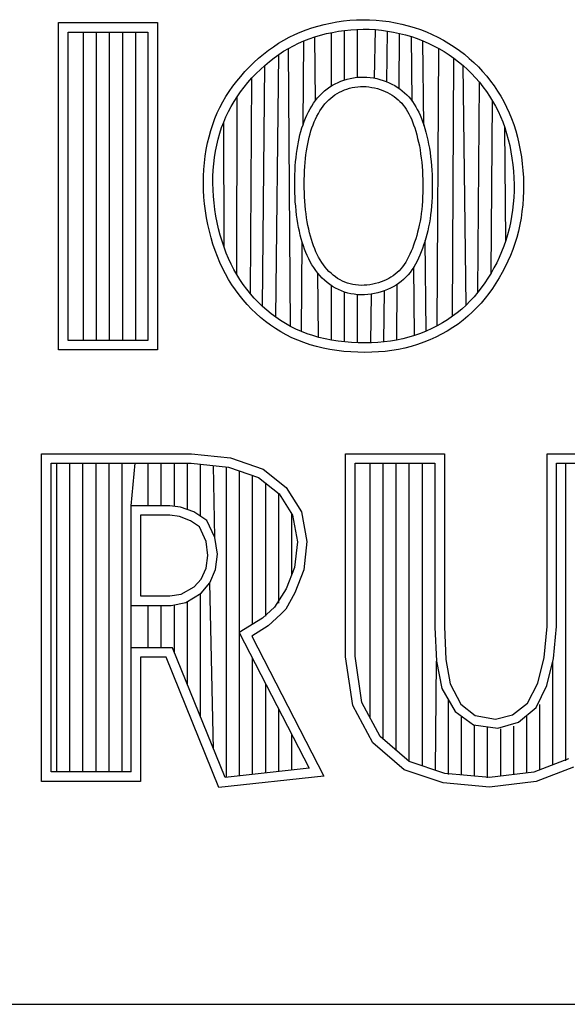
# Model space of a CAD drawing. Header units: inches. Extents: x 0 to 34, y 0 to 22.
# Tile 8 of 14: x 29.59 to 29.871, y 2.38 to 2.887. Entities that reach past the tile are written whole.
import ezdxf

# ---------------------------------------------------------------- set-up
doc = ezdxf.new("R2010")
doc.units = ezdxf.units.IN
doc.header["$LTSCALE"] = 1.87
doc.header["$MEASUREMENT"] = 0
doc.layers.add('DETAIL', color=7, linetype='CONTINUOUS')

msp = doc.modelspace()

# ---------------------------------------------------------------- linework, layer by layer
at = {"layer": 'DETAIL', "color": 2, "linetype": 'CONTINUOUS'}
for p, q in [((29.60988, 2.88513), (29.66067, 2.88513)), ((29.60988, 2.71669), (29.60988, 2.88513)), ((29.66067, 2.88513), (29.66067, 2.71669)), ((29.74014, 2.88241), (29.74326, 2.88334)), ((29.74326, 2.88334), (29.74644, 2.88417)), ((29.74644, 2.88417), (29.74968, 2.88488)), ((29.74968, 2.88488), (29.75297, 2.88548)), ((29.75297, 2.88548), (29.7563, 2.88595)), ((29.7563, 2.88595), (29.75965, 2.8863)), ((29.75965, 2.8863), (29.76302, 2.88652)), ((29.76302, 2.88652), (29.7664, 2.88661)), ((29.7664, 2.88661), (29.76977, 2.88656)), ((29.76977, 2.88656), (29.77314, 2.88638)), ((29.77314, 2.88638), (29.77648, 2.88607)), ((29.77648, 2.88607), (29.77981, 2.88562)), ((29.77981, 2.88562), (29.7831, 2.88505)), ((29.7831, 2.88505), (29.78636, 2.88434)), ((29.78636, 2.88434), (29.78959, 2.88352)), ((29.78959, 2.88352), (29.79277, 2.88257)), ((29.61477, 2.88025), (29.65579, 2.88025)), ((29.61477, 2.72157), (29.61477, 2.88025)), ((29.6227, 2.72157), (29.6227, 2.88025)), ((29.62941, 2.72157), (29.62941, 2.88025)), ((29.63612, 2.72157), (29.63612, 2.88025)), ((29.64284, 2.72157), (29.64284, 2.88025)), ((29.64955, 2.72157), (29.64955, 2.88025)), ((29.65579, 2.88025), (29.65579, 2.72157)), ((29.7257, 2.87608), (29.72845, 2.87757)), ((29.72845, 2.87757), (29.73127, 2.87895)), ((29.73127, 2.87895), (29.73416, 2.88021)), ((29.73416, 2.88021), (29.73711, 2.88136)), ((29.73711, 2.88136), (29.74014, 2.88241)), ((29.73879, 2.87678), (29.74164, 2.87776)), ((29.74164, 2.87776), (29.74458, 2.87864)), ((29.74204, 2.84509), (29.74164, 2.87776)), ((29.74458, 2.87864), (29.74758, 2.87942)), ((29.74758, 2.87942), (29.75064, 2.8801)), ((29.75022, 2.85259), (29.75022, 2.88)), ((29.75064, 2.8801), (29.75375, 2.88066)), ((29.75375, 2.88066), (29.7569, 2.88111)), ((29.7569, 2.88111), (29.76007, 2.88144)), ((29.75693, 2.85565), (29.75693, 2.88111)), ((29.76007, 2.88144), (29.76325, 2.88164)), ((29.76325, 2.88164), (29.76643, 2.88173)), ((29.76364, 2.85699), (29.76364, 2.88166)), ((29.76643, 2.88173), (29.76961, 2.88168)), ((29.76961, 2.88168), (29.77278, 2.88151)), ((29.7724, 2.85648), (29.77278, 2.88151)), ((29.77278, 2.88151), (29.77593, 2.88122)), ((29.77593, 2.88122), (29.77906, 2.88079)), ((29.77874, 2.8546), (29.77906, 2.88079)), ((29.77906, 2.88079), (29.78217, 2.88025)), ((29.78217, 2.88025), (29.78525, 2.87959)), ((29.78498, 2.85124), (29.78525, 2.87959)), ((29.78525, 2.87959), (29.78828, 2.87881)), ((29.78828, 2.87881), (29.79128, 2.87792)), ((29.79128, 2.87792), (29.79422, 2.87691)), ((29.79163, 2.84476), (29.79128, 2.87792)), ((29.79277, 2.88257), (29.7959, 2.8815)), ((29.7959, 2.8815), (29.79897, 2.88031)), ((29.79897, 2.88031), (29.80198, 2.879)), ((29.80198, 2.879), (29.80493, 2.87758)), ((29.80493, 2.87758), (29.80781, 2.87604)), ((29.71777, 2.87087), (29.72036, 2.87273)), ((29.72036, 2.87273), (29.723, 2.87446)), ((29.723, 2.87446), (29.7257, 2.87608)), ((29.72811, 2.87183), (29.73069, 2.87323)), ((29.73069, 2.87323), (29.73332, 2.87452)), ((29.73332, 2.87452), (29.73602, 2.8757)), ((29.73564, 2.8328), (29.73602, 2.8757)), ((29.73602, 2.8757), (29.73879, 2.87678)), ((29.79422, 2.87691), (29.79712, 2.87579)), ((29.79712, 2.87579), (29.79995, 2.87456)), ((29.79768, 2.83224), (29.7972, 2.87575)), ((29.79995, 2.87456), (29.80272, 2.87322)), ((29.80272, 2.87322), (29.80543, 2.87178)), ((29.80781, 2.87604), (29.81062, 2.87439)), ((29.81062, 2.87439), (29.81335, 2.87263)), ((29.81335, 2.87263), (29.81601, 2.87077)), ((29.71274, 2.8668), (29.71523, 2.86889)), ((29.71523, 2.86889), (29.71777, 2.87087)), ((29.72069, 2.86696), (29.72312, 2.8687)), ((29.7216, 2.73347), (29.72312, 2.8687)), ((29.72312, 2.8687), (29.7256, 2.87033)), ((29.7256, 2.87033), (29.72811, 2.87183)), ((29.7292, 2.72876), (29.72811, 2.87183)), ((29.80454, 2.72908), (29.80543, 2.87178)), ((29.80543, 2.87178), (29.80806, 2.87023)), ((29.80806, 2.87023), (29.81063, 2.86858)), ((29.81063, 2.86858), (29.81311, 2.86683)), ((29.81601, 2.87077), (29.81857, 2.86879)), ((29.81857, 2.86879), (29.82105, 2.86672)), ((29.70797, 2.86229), (29.71032, 2.86459)), ((29.71032, 2.86459), (29.71274, 2.8668)), ((29.71366, 2.86104), (29.71595, 2.86312)), ((29.71468, 2.73911), (29.71595, 2.86312)), ((29.71595, 2.86312), (29.7183, 2.8651)), ((29.7183, 2.8651), (29.72069, 2.86696)), ((29.81243, 2.73399), (29.81311, 2.86683)), ((29.81311, 2.86683), (29.81551, 2.86499)), ((29.81551, 2.86499), (29.81783, 2.86304)), ((29.81783, 2.86304), (29.82007, 2.86101)), ((29.81938, 2.73976), (29.81783, 2.86304)), ((29.82105, 2.86672), (29.82343, 2.86456)), ((29.82343, 2.86456), (29.82572, 2.8623)), ((29.70145, 2.85492), (29.70352, 2.85744)), ((29.70352, 2.85744), (29.7057, 2.85991)), ((29.7057, 2.85991), (29.70797, 2.86229)), ((29.7093, 2.85661), (29.71144, 2.85887)), ((29.71144, 2.85887), (29.71366, 2.86104)), ((29.82007, 2.86101), (29.82222, 2.85889)), ((29.82222, 2.85889), (29.82428, 2.8567)), ((29.82572, 2.8623), (29.82791, 2.85996)), ((29.82791, 2.85996), (29.82999, 2.85754)), ((29.82999, 2.85754), (29.83198, 2.85505)), ((29.69765, 2.84971), (29.69949, 2.85234)), ((29.69949, 2.85234), (29.70145, 2.85492)), ((29.70529, 2.85189), (29.70724, 2.85428)), ((29.70724, 2.85428), (29.7093, 2.85661)), ((29.70848, 2.74561), (29.7093, 2.85661)), ((29.74927, 2.85199), (29.75066, 2.85286)), ((29.75066, 2.85286), (29.75209, 2.85365)), ((29.75209, 2.85365), (29.75356, 2.85436)), ((29.75356, 2.85436), (29.75506, 2.855)), ((29.75506, 2.855), (29.75662, 2.85555)), ((29.75662, 2.85555), (29.75821, 2.85603)), ((29.75821, 2.85603), (29.75984, 2.85643)), ((29.75984, 2.85643), (29.7615, 2.85674)), ((29.7615, 2.85674), (29.76319, 2.85696)), ((29.76319, 2.85696), (29.7649, 2.85708)), ((29.7649, 2.85708), (29.76663, 2.85711)), ((29.76511, 2.85221), (29.76656, 2.85223)), ((29.76656, 2.85223), (29.76802, 2.85216)), ((29.76663, 2.85711), (29.76837, 2.85704)), ((29.76837, 2.85704), (29.77009, 2.85687)), ((29.77009, 2.85687), (29.77179, 2.85661)), ((29.77179, 2.85661), (29.77347, 2.85627)), ((29.77347, 2.85627), (29.77512, 2.85585)), ((29.77512, 2.85585), (29.77673, 2.85535)), ((29.77673, 2.85535), (29.7783, 2.85479)), ((29.7783, 2.85479), (29.77981, 2.85416)), ((29.77981, 2.85416), (29.78128, 2.85346)), ((29.78128, 2.85346), (29.78269, 2.8527)), ((29.78269, 2.8527), (29.78405, 2.85188)), ((29.82428, 2.8567), (29.82624, 2.85442)), ((29.82541, 2.74634), (29.82624, 2.85442)), ((29.82624, 2.85442), (29.8281, 2.85209)), ((29.83198, 2.85505), (29.83385, 2.8525)), ((29.83385, 2.8525), (29.83562, 2.84988)), ((29.69593, 2.84702), (29.69765, 2.84971)), ((29.70171, 2.84699), (29.70344, 2.84946)), ((29.70344, 2.84946), (29.70529, 2.85189)), ((29.74309, 2.84642), (29.74422, 2.84769)), ((29.74422, 2.84769), (29.7454, 2.84889)), ((29.7454, 2.84889), (29.74664, 2.85001)), ((29.74664, 2.85001), (29.74793, 2.85104)), ((29.74793, 2.85104), (29.74927, 2.85199)), ((29.75088, 2.84714), (29.75199, 2.84793)), ((29.75199, 2.84793), (29.75314, 2.84865)), ((29.75314, 2.84865), (29.75433, 2.84931)), ((29.75433, 2.84931), (29.75557, 2.84991)), ((29.75557, 2.84991), (29.75684, 2.85045)), ((29.75684, 2.85045), (29.75815, 2.85092)), ((29.75815, 2.85092), (29.75949, 2.85132)), ((29.75949, 2.85132), (29.76086, 2.85166)), ((29.76086, 2.85166), (29.76226, 2.85192)), ((29.76226, 2.85192), (29.76368, 2.8521)), ((29.76368, 2.8521), (29.76511, 2.85221)), ((29.76802, 2.85216), (29.76948, 2.85202)), ((29.76948, 2.85202), (29.77094, 2.8518)), ((29.77094, 2.8518), (29.77238, 2.85151)), ((29.77238, 2.85151), (29.7738, 2.85114)), ((29.7738, 2.85114), (29.77519, 2.85072)), ((29.77519, 2.85072), (29.77653, 2.85024)), ((29.77653, 2.85024), (29.77783, 2.8497)), ((29.77783, 2.8497), (29.77908, 2.8491)), ((29.77908, 2.8491), (29.78027, 2.84846)), ((29.78027, 2.84846), (29.78141, 2.84777)), ((29.78141, 2.84777), (29.78249, 2.84703)), ((29.78405, 2.85188), (29.78535, 2.85099)), ((29.78535, 2.85099), (29.78659, 2.85005)), ((29.78659, 2.85005), (29.78777, 2.84904)), ((29.78777, 2.84904), (29.78888, 2.84798)), ((29.78888, 2.84798), (29.78994, 2.84686)), ((29.8281, 2.85209), (29.82986, 2.84969)), ((29.82986, 2.84969), (29.83151, 2.84723)), ((29.83151, 2.84723), (29.83306, 2.84472)), ((29.83562, 2.84988), (29.83727, 2.8472)), ((29.83727, 2.8472), (29.83881, 2.84444)), ((29.69286, 2.84149), (29.69433, 2.84429)), ((29.69433, 2.84429), (29.69593, 2.84702)), ((29.6986, 2.84191), (29.7001, 2.84447)), ((29.7001, 2.84447), (29.70171, 2.84699)), ((29.7015, 2.75545), (29.70171, 2.84699)), ((29.73918, 2.84068), (29.74007, 2.84219)), ((29.74007, 2.84219), (29.74101, 2.84366)), ((29.74101, 2.84366), (29.74202, 2.84507)), ((29.74202, 2.84507), (29.74309, 2.84642)), ((29.74505, 2.84091), (29.74592, 2.84213)), ((29.74592, 2.84213), (29.74683, 2.84328)), ((29.74683, 2.84328), (29.74778, 2.84436)), ((29.74778, 2.84436), (29.74877, 2.84536)), ((29.74877, 2.84536), (29.7498, 2.84628)), ((29.7498, 2.84628), (29.75088, 2.84714)), ((29.78249, 2.84703), (29.78352, 2.84625)), ((29.78352, 2.84625), (29.7845, 2.84541)), ((29.7845, 2.84541), (29.78542, 2.84453)), ((29.78542, 2.84453), (29.7863, 2.84361)), ((29.7863, 2.84361), (29.78712, 2.84263)), ((29.78712, 2.84263), (29.7879, 2.84161)), ((29.78994, 2.84686), (29.79093, 2.84569)), ((29.79093, 2.84569), (29.79186, 2.84446)), ((29.79186, 2.84446), (29.79274, 2.84317)), ((29.79274, 2.84317), (29.79356, 2.84183)), ((29.83224, 2.75623), (29.83306, 2.84472)), ((29.83306, 2.84472), (29.83451, 2.84214)), ((29.83451, 2.84214), (29.83585, 2.8395)), ((29.83881, 2.84444), (29.84025, 2.84162)), ((29.69025, 2.83569), (29.69149, 2.83863)), ((29.69149, 2.83863), (29.69286, 2.84149)), ((29.69595, 2.83663), (29.69722, 2.8393)), ((29.69722, 2.8393), (29.6986, 2.84191)), ((29.73685, 2.83591), (29.73758, 2.83754)), ((29.73758, 2.83754), (29.73835, 2.83913)), ((29.73835, 2.83913), (29.73918, 2.84068)), ((29.7427, 2.83691), (29.74344, 2.8383)), ((29.74344, 2.8383), (29.74423, 2.83963)), ((29.74423, 2.83963), (29.74505, 2.84091)), ((29.7879, 2.84161), (29.78864, 2.84052)), ((29.78864, 2.84052), (29.78934, 2.83938)), ((29.78934, 2.83938), (29.79, 2.83817)), ((29.79, 2.83817), (29.79064, 2.83688)), ((29.79356, 2.84183), (29.79433, 2.84043)), ((29.79433, 2.84043), (29.79506, 2.83897)), ((29.79506, 2.83897), (29.79574, 2.83744)), ((29.79574, 2.83744), (29.7964, 2.83585)), ((29.83585, 2.8395), (29.83709, 2.83678)), ((29.84025, 2.84162), (29.84157, 2.83871)), ((29.84157, 2.83871), (29.84279, 2.83573)), ((29.68812, 2.82959), (29.68913, 2.83268)), ((29.68913, 2.83268), (29.69025, 2.83569)), ((29.69373, 2.83107), (29.69479, 2.83388)), ((29.69479, 2.83388), (29.69595, 2.83663)), ((29.69494, 2.76953), (29.69479, 2.83388)), ((29.735, 2.83089), (29.73557, 2.83259)), ((29.73557, 2.83259), (29.73619, 2.83426)), ((29.73619, 2.83426), (29.73685, 2.83591)), ((29.74018, 2.83097), (29.74074, 2.8325)), ((29.74074, 2.8325), (29.74135, 2.834)), ((29.74135, 2.834), (29.742, 2.83548)), ((29.742, 2.83548), (29.7427, 2.83691)), ((29.79064, 2.83688), (29.79126, 2.83552)), ((29.79126, 2.83552), (29.79185, 2.83407)), ((29.79185, 2.83407), (29.79243, 2.83253)), ((29.79243, 2.83253), (29.79299, 2.8309)), ((29.7964, 2.83585), (29.79702, 2.83418)), ((29.79702, 2.83418), (29.79763, 2.83243)), ((29.79763, 2.83243), (29.7982, 2.8306)), ((29.83709, 2.83678), (29.83823, 2.83398)), ((29.83823, 2.83398), (29.83928, 2.83108)), ((29.84279, 2.83573), (29.8439, 2.83265)), ((29.8439, 2.83265), (29.8449, 2.82949)), ((29.68723, 2.82642), (29.68812, 2.82959)), ((29.69195, 2.82519), (29.69279, 2.82817)), ((29.69279, 2.82817), (29.69373, 2.83107)), ((29.73357, 2.82556), (29.734, 2.82737)), ((29.734, 2.82737), (29.73448, 2.82915)), ((29.73448, 2.82915), (29.735, 2.83089)), ((29.73874, 2.82618), (29.73918, 2.82782)), ((29.73918, 2.82782), (29.73965, 2.82941)), ((29.73965, 2.82941), (29.74018, 2.83097)), ((29.79299, 2.8309), (29.79352, 2.82919)), ((29.79352, 2.82919), (29.79403, 2.82741)), ((29.79403, 2.82741), (29.79451, 2.82556)), ((29.7982, 2.8306), (29.79874, 2.82869)), ((29.79874, 2.82869), (29.79925, 2.82672)), ((29.83928, 2.83108), (29.84022, 2.8281)), ((29.83983, 2.77295), (29.83928, 2.83108)), ((29.84022, 2.8281), (29.84107, 2.82502)), ((29.8449, 2.82949), (29.8458, 2.82623)), ((29.68579, 2.81985), (29.68645, 2.82317)), ((29.68645, 2.82317), (29.68723, 2.82642)), ((29.6906, 2.81899), (29.69122, 2.82213)), ((29.69122, 2.82213), (29.69195, 2.82519)), ((29.73283, 2.82178), (29.73318, 2.82369)), ((29.73318, 2.82369), (29.73357, 2.82556)), ((29.73764, 2.82095), (29.73797, 2.82275)), ((29.73797, 2.82275), (29.73834, 2.82449)), ((29.73834, 2.82449), (29.73874, 2.82618)), ((29.79451, 2.82556), (29.79496, 2.82364)), ((29.79496, 2.82364), (29.79537, 2.82166)), ((29.79925, 2.82672), (29.79973, 2.82468)), ((29.79973, 2.82468), (29.80016, 2.82258)), ((29.80016, 2.82258), (29.80055, 2.82043)), ((29.84107, 2.82502), (29.84182, 2.82185)), ((29.84182, 2.82185), (29.84247, 2.8186)), ((29.8458, 2.82623), (29.84659, 2.82288)), ((29.84659, 2.82288), (29.84727, 2.81948)), ((29.68526, 2.81646), (29.68579, 2.81985)), ((29.69009, 2.81579), (29.6906, 2.81899)), ((29.73199, 2.81568), (29.73223, 2.81777)), ((29.73223, 2.81777), (29.73251, 2.81981)), ((29.73251, 2.81981), (29.73283, 2.82178)), ((29.73684, 2.81515), (29.73707, 2.81715)), ((29.73707, 2.81715), (29.73734, 2.81908)), ((29.73734, 2.81908), (29.73764, 2.82095)), ((29.79537, 2.82166), (29.79573, 2.81962)), ((29.79573, 2.81962), (29.79605, 2.81754)), ((29.79605, 2.81754), (29.79633, 2.81541)), ((29.80055, 2.82043), (29.80089, 2.81822)), ((29.80089, 2.81822), (29.80118, 2.81599)), ((29.84247, 2.8186), (29.84301, 2.8153)), ((29.84727, 2.81948), (29.84783, 2.81601)), ((29.68455, 2.80955), (29.68484, 2.81303)), ((29.68484, 2.81303), (29.68526, 2.81646)), ((29.68942, 2.80923), (29.6897, 2.81253)), ((29.6897, 2.81253), (29.69009, 2.81579)), ((29.7316, 2.81134), (29.73177, 2.81353)), ((29.73177, 2.81353), (29.73199, 2.81568)), ((29.73647, 2.81099), (29.73663, 2.8131)), ((29.73663, 2.8131), (29.73684, 2.81515)), ((29.79633, 2.81541), (29.79657, 2.81324)), ((29.79657, 2.81324), (29.79676, 2.81105)), ((29.80118, 2.81599), (29.80142, 2.81372)), ((29.80142, 2.81372), (29.80162, 2.81143)), ((29.84301, 2.8153), (29.84344, 2.81196)), ((29.84344, 2.81196), (29.84376, 2.80859)), ((29.84783, 2.81601), (29.84829, 2.81251)), ((29.84829, 2.81251), (29.84863, 2.80898)), ((29.68439, 2.80603), (29.68455, 2.80955)), ((29.68926, 2.80588), (29.68942, 2.80923)), ((29.73129, 2.80454), (29.73136, 2.80684)), ((29.73136, 2.80684), (29.73146, 2.80911)), ((29.73146, 2.80911), (29.7316, 2.81134)), ((29.73618, 2.80445), (29.73624, 2.80666)), ((29.73624, 2.80666), (29.73633, 2.80885)), ((29.73633, 2.80885), (29.73647, 2.81099)), ((29.79676, 2.81105), (29.79691, 2.80883)), ((29.79691, 2.80883), (29.79702, 2.8066)), ((29.80162, 2.81143), (29.80178, 2.80912)), ((29.80178, 2.80912), (29.8019, 2.8068)), ((29.8019, 2.8068), (29.80198, 2.80448)), ((29.84376, 2.80859), (29.84397, 2.80521)), ((29.84863, 2.80898), (29.84885, 2.80544)), ((29.68434, 2.80249), (29.68439, 2.80603)), ((29.68443, 2.79892), (29.68434, 2.80249)), ((29.68923, 2.80251), (29.68926, 2.80588)), ((29.6893, 2.79912), (29.68923, 2.80251)), ((29.73127, 2.80222), (29.73129, 2.80454)), ((29.73129, 2.79988), (29.73127, 2.80222)), ((29.73616, 2.80222), (29.73618, 2.80445)), ((29.73618, 2.79997), (29.73616, 2.80222)), ((29.79702, 2.8066), (29.7971, 2.80435)), ((29.7971, 2.80435), (29.79713, 2.80211)), ((29.79713, 2.80211), (29.79714, 2.79987)), ((29.80198, 2.80448), (29.80202, 2.80215)), ((29.80202, 2.80215), (29.80202, 2.79983)), ((29.84397, 2.80521), (29.84407, 2.80184)), ((29.84407, 2.80184), (29.84405, 2.79848)), ((29.84885, 2.80544), (29.84895, 2.80189)), ((29.84895, 2.80189), (29.84893, 2.79836)), ((29.68463, 2.79535), (29.68443, 2.79892)), ((29.6895, 2.79571), (29.6893, 2.79912)), ((29.73136, 2.79754), (29.73129, 2.79988)), ((29.73146, 2.79521), (29.73136, 2.79754)), ((29.73624, 2.79771), (29.73618, 2.79997)), ((29.73634, 2.79546), (29.73624, 2.79771)), ((29.7971, 2.79764), (29.79703, 2.79543)), ((29.79714, 2.79987), (29.7971, 2.79764)), ((29.80198, 2.79752), (29.80191, 2.79523)), ((29.80202, 2.79983), (29.80198, 2.79752)), ((29.84405, 2.79848), (29.84391, 2.79514)), ((29.84893, 2.79836), (29.84879, 2.79486)), ((29.68496, 2.79178), (29.68463, 2.79535)), ((29.6854, 2.78823), (29.68496, 2.79178)), ((29.68981, 2.7923), (29.6895, 2.79571)), ((29.69024, 2.78891), (29.68981, 2.7923)), ((29.7316, 2.79289), (29.73146, 2.79521)), ((29.73179, 2.79059), (29.7316, 2.79289)), ((29.73647, 2.79323), (29.73634, 2.79546)), ((29.73665, 2.79102), (29.73647, 2.79323)), ((29.79692, 2.79324), (29.79677, 2.79109)), ((29.79703, 2.79543), (29.79692, 2.79324)), ((29.80179, 2.79295), (29.80163, 2.79069)), ((29.80191, 2.79523), (29.80179, 2.79295)), ((29.84366, 2.79183), (29.8433, 2.78856)), ((29.84391, 2.79514), (29.84366, 2.79183)), ((29.84879, 2.79486), (29.84852, 2.79138)), ((29.68596, 2.7847), (29.6854, 2.78823)), ((29.69077, 2.78554), (29.69024, 2.78891)), ((29.73201, 2.78833), (29.73179, 2.79059)), ((29.73227, 2.7861), (29.73201, 2.78833)), ((29.73686, 2.78885), (29.73665, 2.79102)), ((29.73711, 2.78672), (29.73686, 2.78885)), ((29.7374, 2.78465), (29.73711, 2.78672)), ((29.79634, 2.78689), (29.79606, 2.78486)), ((29.79657, 2.78897), (29.79634, 2.78689)), ((29.79677, 2.79109), (29.79657, 2.78897)), ((29.80143, 2.78847), (29.80118, 2.78628)), ((29.80163, 2.79069), (29.80143, 2.78847)), ((29.8433, 2.78856), (29.84283, 2.78533)), ((29.84814, 2.78794), (29.84765, 2.78453)), ((29.84852, 2.79138), (29.84814, 2.78794)), ((29.68662, 2.78121), (29.68596, 2.7847)), ((29.6914, 2.78221), (29.69077, 2.78554)), ((29.69214, 2.77893), (29.6914, 2.78221)), ((29.73257, 2.78393), (29.73227, 2.7861)), ((29.7329, 2.78181), (29.73257, 2.78393)), ((29.73328, 2.77976), (29.7329, 2.78181)), ((29.73772, 2.78264), (29.7374, 2.78465)), ((29.73807, 2.78069), (29.73772, 2.78264)), ((29.79573, 2.78289), (29.79536, 2.78097)), ((29.79606, 2.78486), (29.79573, 2.78289)), ((29.80054, 2.78203), (29.80014, 2.77999)), ((29.80088, 2.78413), (29.80054, 2.78203)), ((29.80118, 2.78628), (29.80088, 2.78413)), ((29.84224, 2.78214), (29.84155, 2.77902)), ((29.84283, 2.78533), (29.84224, 2.78214)), ((29.84765, 2.78453), (29.84703, 2.78117)), ((29.6874, 2.77778), (29.68662, 2.78121)), ((29.68828, 2.77441), (29.6874, 2.77778)), ((29.69298, 2.77572), (29.69214, 2.77893)), ((29.7337, 2.77776), (29.73328, 2.77976)), ((29.73415, 2.77581), (29.7337, 2.77776)), ((29.73847, 2.77881), (29.73807, 2.78069)), ((29.73889, 2.77699), (29.73847, 2.77881)), ((29.73935, 2.77522), (29.73889, 2.77699)), ((29.79451, 2.77729), (29.79402, 2.77553)), ((29.79495, 2.77911), (29.79451, 2.77729)), ((29.79536, 2.78097), (29.79495, 2.77911)), ((29.79971, 2.778), (29.79923, 2.77606)), ((29.80014, 2.77999), (29.79971, 2.778)), ((29.84155, 2.77902), (29.84074, 2.77595)), ((29.84629, 2.77787), (29.84544, 2.77462)), ((29.84703, 2.78117), (29.84629, 2.77787)), ((29.68926, 2.77111), (29.68828, 2.77441)), ((29.69391, 2.77259), (29.69298, 2.77572)), ((29.69494, 2.76953), (29.69391, 2.77259)), ((29.73465, 2.77392), (29.73415, 2.77581)), ((29.73519, 2.77208), (29.73465, 2.77392)), ((29.73471, 2.72618), (29.73511, 2.77233)), ((29.73576, 2.77029), (29.73519, 2.77208)), ((29.73985, 2.77352), (29.73935, 2.77522)), ((29.74039, 2.77186), (29.73985, 2.77352)), ((29.74095, 2.77026), (29.74039, 2.77186)), ((29.79296, 2.77215), (29.79239, 2.77053)), ((29.79351, 2.77381), (29.79296, 2.77215)), ((29.79402, 2.77553), (29.79351, 2.77381)), ((29.79817, 2.77235), (29.79758, 2.77057)), ((29.79872, 2.77418), (29.79817, 2.77235)), ((29.79885, 2.72636), (29.79834, 2.77292)), ((29.79923, 2.77606), (29.79872, 2.77418)), ((29.83983, 2.77295), (29.83881, 2.77001)), ((29.84074, 2.77595), (29.83983, 2.77295)), ((29.84447, 2.77144), (29.8434, 2.76833)), ((29.84544, 2.77462), (29.84447, 2.77144)), ((29.69034, 2.76789), (29.68926, 2.77111)), ((29.69153, 2.76475), (29.69034, 2.76789)), ((29.69606, 2.76655), (29.69494, 2.76953)), ((29.69728, 2.76366), (29.69606, 2.76655)), ((29.73638, 2.76856), (29.73576, 2.77029)), ((29.73704, 2.76686), (29.73638, 2.76856)), ((29.73775, 2.76521), (29.73704, 2.76686)), ((29.74156, 2.76871), (29.74095, 2.77026)), ((29.7422, 2.76721), (29.74156, 2.76871)), ((29.74288, 2.76576), (29.7422, 2.76721)), ((29.79116, 2.76743), (29.79051, 2.76596)), ((29.79179, 2.76896), (29.79116, 2.76743)), ((29.79239, 2.77053), (29.79179, 2.76896)), ((29.79633, 2.76716), (29.79565, 2.76551)), ((29.79697, 2.76884), (29.79633, 2.76716)), ((29.79758, 2.77057), (29.79697, 2.76884)), ((29.83769, 2.76714), (29.83647, 2.76432)), ((29.83881, 2.77001), (29.83769, 2.76714)), ((29.8434, 2.76833), (29.84221, 2.76528)), ((29.69281, 2.76168), (29.69153, 2.76475)), ((29.69421, 2.7587), (29.69281, 2.76168)), ((29.69859, 2.76084), (29.69728, 2.76366)), ((29.7385, 2.7636), (29.73775, 2.76521)), ((29.73931, 2.76203), (29.7385, 2.7636)), ((29.74018, 2.76051), (29.73931, 2.76203)), ((29.7436, 2.76436), (29.74288, 2.76576)), ((29.74437, 2.76302), (29.7436, 2.76436)), ((29.74518, 2.76173), (29.74437, 2.76302)), ((29.74603, 2.7605), (29.74518, 2.76173)), ((29.78835, 2.7619), (29.78756, 2.76068)), ((29.7891, 2.76319), (29.78835, 2.7619)), ((29.78982, 2.76455), (29.7891, 2.76319)), ((29.79051, 2.76596), (29.78982, 2.76455)), ((29.79417, 2.76233), (29.79337, 2.76081)), ((29.79493, 2.7639), (29.79417, 2.76233)), ((29.79565, 2.76551), (29.79493, 2.7639)), ((29.83515, 2.76156), (29.83374, 2.75887)), ((29.83647, 2.76432), (29.83515, 2.76156)), ((29.84091, 2.7623), (29.83952, 2.75938)), ((29.84221, 2.76528), (29.84091, 2.7623)), ((29.6957, 2.75579), (29.69421, 2.7587)), ((29.7, 2.75811), (29.69859, 2.76084)), ((29.7015, 2.75545), (29.7, 2.75811)), ((29.7411, 2.75904), (29.74018, 2.76051)), ((29.74209, 2.75762), (29.7411, 2.75904)), ((29.74314, 2.75625), (29.74209, 2.75762)), ((29.74351, 2.72322), (29.74311, 2.75629)), ((29.74426, 2.75494), (29.74314, 2.75625)), ((29.74694, 2.75932), (29.74603, 2.7605)), ((29.74789, 2.7582), (29.74694, 2.75932)), ((29.7489, 2.75713), (29.74789, 2.7582)), ((29.74995, 2.75613), (29.7489, 2.75713)), ((29.75104, 2.75519), (29.74995, 2.75613)), ((29.78399, 2.75653), (29.78298, 2.75566)), ((29.78495, 2.75746), (29.78399, 2.75653)), ((29.78586, 2.75846), (29.78495, 2.75746)), ((29.78673, 2.75953), (29.78586, 2.75846)), ((29.78756, 2.76068), (29.78673, 2.75953)), ((29.79061, 2.75657), (29.78956, 2.75528)), ((29.79159, 2.75793), (29.79061, 2.75657)), ((29.79251, 2.75934), (29.79159, 2.75793)), ((29.79337, 2.76081), (29.79251, 2.75934)), ((29.79292, 2.72413), (29.79254, 2.75941)), ((29.83224, 2.75623), (29.83066, 2.75365)), ((29.83374, 2.75887), (29.83224, 2.75623)), ((29.83803, 2.75653), (29.83644, 2.75374)), ((29.83952, 2.75938), (29.83803, 2.75653)), ((29.6973, 2.75296), (29.6957, 2.75579)), ((29.69901, 2.75021), (29.6973, 2.75296)), ((29.7031, 2.75287), (29.7015, 2.75545)), ((29.7048, 2.75037), (29.7031, 2.75287)), ((29.74543, 2.75369), (29.74426, 2.75494)), ((29.74667, 2.75251), (29.74543, 2.75369)), ((29.74797, 2.75139), (29.74667, 2.75251)), ((29.74933, 2.75036), (29.74797, 2.75139)), ((29.75218, 2.75432), (29.75104, 2.75519)), ((29.75336, 2.75352), (29.75218, 2.75432)), ((29.75458, 2.7528), (29.75336, 2.75352)), ((29.75584, 2.75215), (29.75458, 2.7528)), ((29.75713, 2.75158), (29.75584, 2.75215)), ((29.75845, 2.7511), (29.75713, 2.75158)), ((29.7598, 2.7507), (29.75845, 2.7511)), ((29.7743, 2.75123), (29.77286, 2.75082)), ((29.77571, 2.75169), (29.7743, 2.75123)), ((29.77707, 2.75222), (29.77571, 2.75169)), ((29.77837, 2.7528), (29.77707, 2.75222)), ((29.77961, 2.75343), (29.77837, 2.7528)), ((29.78079, 2.75412), (29.77961, 2.75343)), ((29.78191, 2.75486), (29.78079, 2.75412)), ((29.78298, 2.75566), (29.78191, 2.75486)), ((29.78604, 2.75186), (29.78473, 2.75087)), ((29.78728, 2.75292), (29.78604, 2.75186)), ((29.78845, 2.75406), (29.78728, 2.75292)), ((29.78956, 2.75528), (29.78845, 2.75406)), ((29.82899, 2.75114), (29.82724, 2.7487)), ((29.83066, 2.75365), (29.82899, 2.75114)), ((29.83477, 2.75102), (29.833, 2.74837)), ((29.83644, 2.75374), (29.83477, 2.75102)), ((29.70082, 2.74754), (29.69901, 2.75021)), ((29.70273, 2.74496), (29.70082, 2.74754)), ((29.7066, 2.74795), (29.7048, 2.75037)), ((29.70848, 2.74561), (29.7066, 2.74795)), ((29.75074, 2.7494), (29.74933, 2.75036)), ((29.75022, 2.72175), (29.75022, 2.74975)), ((29.75221, 2.74852), (29.75074, 2.7494)), ((29.75374, 2.74774), (29.75221, 2.74852)), ((29.75531, 2.74705), (29.75374, 2.74774)), ((29.75691, 2.74647), (29.75531, 2.74705)), ((29.75856, 2.74598), (29.75691, 2.74647)), ((29.75693, 2.72081), (29.75693, 2.74646)), ((29.76023, 2.74559), (29.75856, 2.74598)), ((29.76119, 2.75038), (29.7598, 2.7507)), ((29.76259, 2.75014), (29.76119, 2.75038)), ((29.76402, 2.74999), (29.76259, 2.75014)), ((29.76547, 2.74992), (29.76402, 2.74999)), ((29.76694, 2.74994), (29.76547, 2.74992)), ((29.76842, 2.75005), (29.76694, 2.74994)), ((29.76991, 2.75023), (29.76842, 2.75005)), ((29.77139, 2.75049), (29.76991, 2.75023)), ((29.77286, 2.75082), (29.77139, 2.75049)), ((29.77406, 2.74609), (29.77236, 2.7457)), ((29.77573, 2.74656), (29.77406, 2.74609)), ((29.77735, 2.7471), (29.77573, 2.74656)), ((29.77707, 2.72078), (29.7774, 2.74711)), ((29.77894, 2.74771), (29.77735, 2.7471)), ((29.78047, 2.74839), (29.77894, 2.74771)), ((29.78195, 2.74914), (29.78047, 2.74839)), ((29.78337, 2.74997), (29.78195, 2.74914)), ((29.78473, 2.75087), (29.78337, 2.74997)), ((29.78378, 2.72178), (29.78404, 2.75042)), ((29.82541, 2.74634), (29.82349, 2.74406)), ((29.82724, 2.7487), (29.82541, 2.74634)), ((29.833, 2.74837), (29.83115, 2.74578)), ((29.70475, 2.74247), (29.70273, 2.74496)), ((29.70686, 2.74006), (29.70475, 2.74247)), ((29.71046, 2.74336), (29.70848, 2.74561)), ((29.71253, 2.74119), (29.71046, 2.74336)), ((29.71468, 2.73911), (29.71253, 2.74119)), ((29.76193, 2.74531), (29.76023, 2.74559)), ((29.76365, 2.74512), (29.76193, 2.74531)), ((29.76364, 2.72034), (29.76364, 2.74512)), ((29.76539, 2.74504), (29.76365, 2.74512)), ((29.76714, 2.74506), (29.76539, 2.74504)), ((29.76889, 2.74518), (29.76714, 2.74506)), ((29.77063, 2.7454), (29.76889, 2.74518)), ((29.77036, 2.72032), (29.77073, 2.74542)), ((29.77236, 2.7457), (29.77063, 2.7454)), ((29.82148, 2.74187), (29.81938, 2.73976)), ((29.82349, 2.74406), (29.82148, 2.74187)), ((29.82716, 2.74084), (29.82501, 2.73849)), ((29.82921, 2.74327), (29.82716, 2.74084)), ((29.83115, 2.74578), (29.82921, 2.74327)), ((29.70906, 2.73775), (29.70686, 2.74006)), ((29.71136, 2.73553), (29.70906, 2.73775)), ((29.71691, 2.73713), (29.71468, 2.73911)), ((29.71921, 2.73525), (29.71691, 2.73713)), ((29.81486, 2.73582), (29.81243, 2.73399)), ((29.81717, 2.73775), (29.81486, 2.73582)), ((29.81938, 2.73976), (29.81717, 2.73775)), ((29.82275, 2.73623), (29.82038, 2.73407)), ((29.82501, 2.73849), (29.82275, 2.73623)), ((29.71374, 2.73342), (29.71136, 2.73553)), ((29.71621, 2.7314), (29.71374, 2.73342)), ((29.71876, 2.7295), (29.71621, 2.7314)), ((29.7216, 2.73347), (29.71921, 2.73525)), ((29.72405, 2.73179), (29.7216, 2.73347)), ((29.72658, 2.73022), (29.72405, 2.73179)), ((29.8099, 2.73225), (29.80726, 2.73061)), ((29.81243, 2.73399), (29.8099, 2.73225)), ((29.81789, 2.732), (29.81528, 2.73003)), ((29.82038, 2.73407), (29.81789, 2.732)), ((29.72139, 2.7277), (29.71876, 2.7295)), ((29.72411, 2.72601), (29.72139, 2.7277)), ((29.72692, 2.72444), (29.72411, 2.72601)), ((29.7292, 2.72876), (29.72658, 2.73022)), ((29.73191, 2.72741), (29.7292, 2.72876)), ((29.73471, 2.72618), (29.73191, 2.72741)), ((29.73761, 2.72505), (29.73471, 2.72618)), ((29.79885, 2.72636), (29.79591, 2.72518)), ((29.80173, 2.72766), (29.79885, 2.72636)), ((29.80454, 2.72908), (29.80173, 2.72766)), ((29.80726, 2.73061), (29.80454, 2.72908)), ((29.80975, 2.72641), (29.80683, 2.72477)), ((29.81257, 2.72816), (29.80975, 2.72641)), ((29.81528, 2.73003), (29.81257, 2.72816)), ((29.65579, 2.72157), (29.61477, 2.72157)), ((29.72983, 2.72299), (29.72692, 2.72444)), ((29.73284, 2.72166), (29.72983, 2.72299)), ((29.73596, 2.72046), (29.73284, 2.72166)), ((29.74062, 2.72405), (29.73761, 2.72505)), ((29.74374, 2.72316), (29.74062, 2.72405)), ((29.74696, 2.7224), (29.74374, 2.72316)), ((29.75027, 2.72175), (29.74696, 2.7224)), ((29.75364, 2.72122), (29.75027, 2.72175)), ((29.75705, 2.7208), (29.75364, 2.72122)), ((29.76048, 2.72051), (29.75705, 2.7208)), ((29.76391, 2.72034), (29.76048, 2.72051)), ((29.77401, 2.72051), (29.77069, 2.72034)), ((29.77728, 2.72081), (29.77401, 2.72051)), ((29.7805, 2.72122), (29.77728, 2.72081)), ((29.78368, 2.72176), (29.7805, 2.72122)), ((29.78681, 2.72242), (29.78368, 2.72176)), ((29.78989, 2.72322), (29.78681, 2.72242)), ((29.79292, 2.72413), (29.78989, 2.72322)), ((29.79591, 2.72518), (29.79292, 2.72413)), ((29.79763, 2.72061), (29.79444, 2.71949)), ((29.80076, 2.72187), (29.79763, 2.72061)), ((29.80383, 2.72326), (29.80076, 2.72187)), ((29.80683, 2.72477), (29.80383, 2.72326)), ((29.66067, 2.71669), (29.60988, 2.71669)), ((29.73917, 2.71938), (29.73596, 2.72046)), ((29.7425, 2.71844), (29.73917, 2.71938)), ((29.74592, 2.71762), (29.7425, 2.71844)), ((29.74942, 2.71694), (29.74592, 2.71762)), ((29.75296, 2.71638), (29.74942, 2.71694)), ((29.75655, 2.71595), (29.75296, 2.71638)), ((29.76015, 2.71564), (29.75655, 2.71595)), ((29.76374, 2.71546), (29.76015, 2.71564)), ((29.76732, 2.7154), (29.76374, 2.71546)), ((29.76732, 2.72028), (29.76391, 2.72034)), ((29.77069, 2.72034), (29.76732, 2.72028)), ((29.77086, 2.71546), (29.76732, 2.7154)), ((29.77435, 2.71564), (29.77086, 2.71546)), ((29.77781, 2.71595), (29.77435, 2.71564)), ((29.78122, 2.71639), (29.77781, 2.71595)), ((29.78459, 2.71697), (29.78122, 2.71639)), ((29.78792, 2.71767), (29.78459, 2.71697)), ((29.7912, 2.71851), (29.78792, 2.71767)), ((29.79444, 2.71949), (29.7912, 2.71851)), ((29.60115, 2.66323), (29.67827, 2.66323)), ((29.60115, 2.4947), (29.60115, 2.66323)), ((29.67827, 2.66323), (29.69825, 2.66124)), ((29.69825, 2.66124), (29.71511, 2.65531)), ((29.75742, 2.66323), (29.80829, 2.66323)), ((29.75742, 2.55883), (29.75742, 2.66323)), ((29.80829, 2.66323), (29.80829, 2.57431)), ((29.86101, 2.66323), (29.9045, 2.66323)), ((29.86101, 2.57431), (29.86101, 2.66323)), ((29.60604, 2.65835), (29.67803, 2.65835)), ((29.60604, 2.49958), (29.60604, 2.65835)), ((29.609, 2.49958), (29.609, 2.65835)), ((29.61571, 2.49958), (29.61571, 2.65835)), ((29.62242, 2.49958), (29.62242, 2.65835)), ((29.62913, 2.49958), (29.62913, 2.65835)), ((29.63584, 2.49958), (29.63584, 2.65835)), ((29.64256, 2.49958), (29.64256, 2.65835)), ((29.64716, 2.63648), (29.64927, 2.65835)), ((29.65598, 2.63648), (29.65598, 2.65835)), ((29.66269, 2.63648), (29.66269, 2.65835)), ((29.6694, 2.6362), (29.6694, 2.65835)), ((29.67611, 2.63454), (29.67611, 2.65835)), ((29.67803, 2.65835), (29.69719, 2.65644)), ((29.68283, 2.63113), (29.68283, 2.65787)), ((29.6902, 2.62021), (29.68954, 2.6572)), ((29.69625, 2.49682), (29.69625, 2.65654)), ((29.69719, 2.65644), (29.71273, 2.65098)), ((29.71511, 2.65531), (29.72698, 2.64595)), ((29.7623, 2.65835), (29.80341, 2.65835)), ((29.7623, 2.55919), (29.7623, 2.65835)), ((29.77008, 2.52742), (29.77008, 2.65835)), ((29.77679, 2.51644), (29.77679, 2.65835)), ((29.7835, 2.51064), (29.7835, 2.65835)), ((29.79021, 2.50485), (29.79021, 2.65835)), ((29.79692, 2.50267), (29.79692, 2.65835)), ((29.80341, 2.65835), (29.80341, 2.57409)), ((29.86589, 2.65835), (29.89962, 2.65835)), ((29.86589, 2.57431), (29.86589, 2.65835)), ((29.87075, 2.50519), (29.87075, 2.65835)), ((29.70296, 2.49755), (29.70296, 2.65441)), ((29.70967, 2.57557), (29.70967, 2.65205)), ((29.71273, 2.65098), (29.72329, 2.64264)), ((29.71638, 2.57979), (29.71638, 2.64809)), ((29.72698, 2.64595), (29.73478, 2.63347)), ((29.7231, 2.58634), (29.7231, 2.6428)), ((29.72329, 2.64264), (29.73015, 2.63167)), ((29.66703, 2.63648), (29.64716, 2.63648)), ((29.64716, 2.49958), (29.64716, 2.63648)), ((29.67263, 2.63582), (29.66703, 2.63648)), ((29.67941, 2.63334), (29.67263, 2.63582)), ((29.66703, 2.6316), (29.65205, 2.6316)), ((29.65205, 2.6316), (29.65205, 2.59009)), ((29.67203, 2.63097), (29.66703, 2.6316)), ((29.67765, 2.62879), (29.67203, 2.63097)), ((29.68619, 2.62896), (29.67941, 2.63334)), ((29.72981, 2.60104), (29.72981, 2.63222)), ((29.73015, 2.63167), (29.73266, 2.61799)), ((29.73478, 2.63347), (29.73759, 2.61818)), ((29.68233, 2.62567), (29.67765, 2.62879)), ((29.68576, 2.61818), (29.68233, 2.62567)), ((29.6902, 2.62021), (29.68619, 2.62896)), ((29.69154, 2.61163), (29.6902, 2.62021)), ((29.6867, 2.611), (29.68576, 2.61818)), ((29.73266, 2.61799), (29.73125, 2.60468)), ((29.73759, 2.61818), (29.73603, 2.60351)), ((29.68576, 2.60445), (29.6867, 2.611)), ((29.6906, 2.60376), (29.69154, 2.61163)), ((29.68327, 2.59883), (29.68576, 2.60445)), ((29.73125, 2.60468), (29.72693, 2.59374)), ((29.68773, 2.59685), (29.6906, 2.60376)), ((29.73603, 2.60351), (29.73135, 2.59165)), ((29.67296, 2.59103), (29.67952, 2.59477)), ((29.67952, 2.59477), (29.68327, 2.59883)), ((29.68311, 2.59146), (29.68773, 2.59685)), ((29.68954, 2.51136), (29.68773, 2.59685)), ((29.65205, 2.59009), (29.66703, 2.59009)), ((29.66703, 2.59009), (29.67296, 2.59103)), ((29.67538, 2.58679), (29.68311, 2.59146)), ((29.68283, 2.52794), (29.68283, 2.59113)), ((29.72693, 2.59374), (29.72089, 2.58435)), ((29.73135, 2.59165), (29.72666, 2.58323)), ((29.64716, 2.58521), (29.66779, 2.58527)), ((29.65598, 2.56345), (29.65598, 2.58523)), ((29.66269, 2.56345), (29.66269, 2.58525)), ((29.66779, 2.58527), (29.67538, 2.58679)), ((29.6694, 2.5611), (29.6694, 2.58527)), ((29.67611, 2.54452), (29.67611, 2.58693)), ((29.72089, 2.58435), (29.71465, 2.5787)), ((29.71465, 2.5787), (29.70279, 2.57124)), ((29.72417, 2.58073), (29.71761, 2.5748)), ((29.72666, 2.58323), (29.72417, 2.58073)), ((29.71761, 2.5748), (29.70918, 2.56949)), ((29.80341, 2.57409), (29.80422, 2.55651)), ((29.80829, 2.57431), (29.80903, 2.55736)), ((29.85953, 2.55846), (29.86101, 2.57431)), ((29.86439, 2.55801), (29.86589, 2.57431)), ((29.70279, 2.57124), (29.73874, 2.50148)), ((29.70918, 2.56949), (29.74633, 2.49741)), ((29.66845, 2.56345), (29.64716, 2.56345)), ((29.69546, 2.49673), (29.66845, 2.56345)), ((29.66516, 2.55857), (29.65205, 2.55857)), ((29.65205, 2.55857), (29.65205, 2.4947)), ((29.69232, 2.49147), (29.66516, 2.55857)), ((29.76111, 2.53378), (29.75742, 2.55883)), ((29.76581, 2.53534), (29.7623, 2.55919)), ((29.85621, 2.5452), (29.85953, 2.55846)), ((29.70967, 2.49829), (29.70967, 2.55789)), ((29.80363, 2.50043), (29.80422, 2.55651)), ((29.80422, 2.55651), (29.80694, 2.54252)), ((29.80903, 2.55736), (29.81124, 2.54483)), ((29.86095, 2.54401), (29.86439, 2.55801)), ((29.86404, 2.50324), (29.86404, 2.55658)), ((29.71638, 2.49903), (29.71638, 2.54486)), ((29.81124, 2.54483), (29.81677, 2.53451)), ((29.85105, 2.53488), (29.85621, 2.5452)), ((29.85542, 2.5327), (29.86095, 2.54401)), ((29.80694, 2.54252), (29.81372, 2.5307)), ((29.77143, 2.51462), (29.76111, 2.53378)), ((29.7753, 2.51772), (29.76581, 2.53534)), ((29.81035, 2.49819), (29.81035, 2.53658)), ((29.81677, 2.53451), (29.82414, 2.52862)), ((29.84331, 2.52899), (29.85105, 2.53488)), ((29.85733, 2.50066), (29.85733, 2.53428)), ((29.7231, 2.49976), (29.7231, 2.53184)), ((29.81372, 2.5307), (29.82328, 2.52381)), ((29.81706, 2.49801), (29.81706, 2.5283)), ((29.82414, 2.52862), (29.83446, 2.52678)), ((29.83446, 2.52678), (29.84331, 2.52899)), ((29.84627, 2.5251), (29.85542, 2.5327)), ((29.85062, 2.49904), (29.85062, 2.52871)), ((29.82328, 2.52381), (29.83565, 2.52204)), ((29.82377, 2.49739), (29.82377, 2.52346)), ((29.83565, 2.52204), (29.84627, 2.5251)), ((29.8439, 2.49821), (29.8439, 2.52314)), ((29.72981, 2.5005), (29.72981, 2.51882)), ((29.83048, 2.49656), (29.83048, 2.52278)), ((29.83719, 2.49739), (29.83719, 2.52182)), ((29.78765, 2.50061), (29.77143, 2.51462)), ((29.79011, 2.50494), (29.7753, 2.51772)), ((29.80856, 2.49879), (29.79011, 2.50494)), ((29.87214, 2.50635), (29.85429, 2.49949)), ((29.64716, 2.49958), (29.60604, 2.49958)), ((29.73874, 2.50148), (29.69546, 2.49673)), ((29.80755, 2.49398), (29.78765, 2.50061)), ((29.83144, 2.49668), (29.80856, 2.49879)), ((29.85429, 2.49949), (29.83144, 2.49668)), ((29.87464, 2.50209), (29.85548, 2.49472)), ((29.65205, 2.4947), (29.60115, 2.4947)), ((29.74633, 2.49741), (29.69232, 2.49147)), ((29.83151, 2.49177), (29.80755, 2.49398)), ((29.85548, 2.49472), (29.83151, 2.49177)), ((28.72305, 2.38), (33.5, 2.38))]:
    msp.add_line(p, q, dxfattribs=at)

doc.saveas('drawing.dxf')
